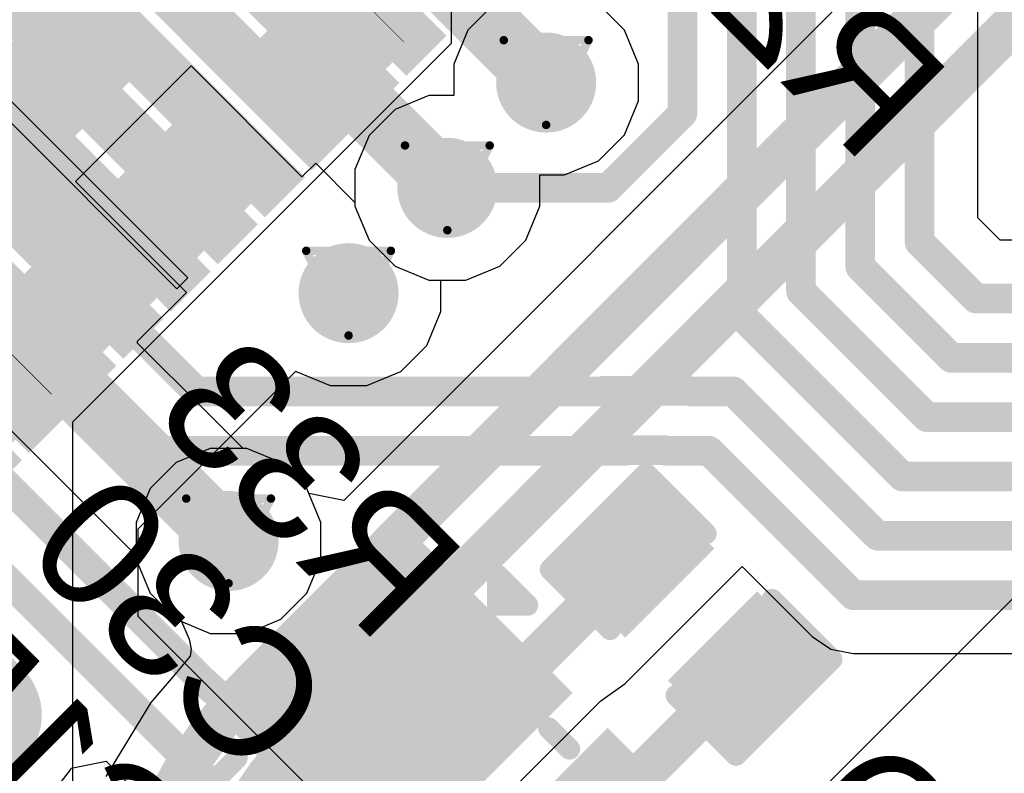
# Model space of a CAD drawing. Header units: inches. Extents: x 0 to 12.2, y 0 to 7.
# Tile 62 of 154: x 2.343 to 2.576, y 1.999 to 2.177. Entities that reach past the tile are written whole.
import ezdxf

# ---------------------------------------------------------------- set-up
doc = ezdxf.new("R2010")
doc.units = ezdxf.units.IN
doc.header["$MEASUREMENT"] = 0
for name, color, linetype in [('Bottom Layer', 5, 'Continuous'), ('Bottom Overlay', 54, 'Continuous'), ('Bottom Paste', 16, 'Continuous'), ('Bottom Solder', 6, 'Continuous'), ('Drill Drawing', 1, 'Continuous'), ('Layer 1', 16, 'Continuous'), ('Layer 2', 76, 'Continuous'), ('Top Layer', 1, 'Continuous'), ('Top Overlay', 2, 'Continuous'), ('Top Paste', 8, 'Continuous'), ('Top Solder', 216, 'Continuous'), ('Via Holes', 16, 'Continuous')]:
    doc.layers.add(name, color=color, linetype=linetype)
doc.styles.add('Arial', font='txt', dxfattribs={"height": 0.2})

# ---------------------------------------------------------------- blocks, each defined once
blk = doc.blocks.new('SMD3225_4P_15')
at = {"layer": 'Top Layer'}
for points in [[(-0.07086615, 0.05708665), (-0.01574805, 0.05708665), (-0.01574805, 0.00984255), (-0.07086615, 0.00984255)], [(0.01574805, 0.05708665), (0.07086615, 0.05708665), (0.07086615, 0.00984255), (0.01574805, 0.00984255)], [(-0.07086615, -0.00984245), (-0.01574805, -0.00984245), (-0.01574805, -0.05708655), (-0.07086615, -0.05708655)], [(0.01574805, -0.00984245), (0.07086615, -0.00984245), (0.07086615, -0.05708655), (0.01574805, -0.05708655)]]:
    blk.add_hatch(color=1, dxfattribs=at).paths.add_polyline_path(points)
at = {"layer": 'Top Paste'}
for points in [[(-0.07086615, 0.05708665), (-0.01574805, 0.05708665), (-0.01574805, 0.00984255), (-0.07086615, 0.00984255)], [(0.01574805, 0.05708665), (0.07086615, 0.05708665), (0.07086615, 0.00984255), (0.01574805, 0.00984255)], [(-0.07086615, -0.00984245), (-0.01574805, -0.00984245), (-0.01574805, -0.05708655), (-0.07086615, -0.05708655)], [(0.01574805, -0.00984245), (0.07086615, -0.00984245), (0.07086615, -0.05708655), (0.01574805, -0.05708655)]]:
    blk.add_hatch(color=8, dxfattribs=at).paths.add_polyline_path(points)
at = {"layer": 'Top Solder'}
for points in [[(-0.07486615, 0.06108665), (-0.01174805, 0.06108665), (-0.01174805, 0.00584255), (-0.07486615, 0.00584255)], [(0.01174805, 0.06108665), (0.07486615, 0.06108665), (0.07486615, 0.00584255), (0.01174805, 0.00584255)], [(-0.07486615, -0.00584245), (-0.01174805, -0.00584245), (-0.01174805, -0.06108655), (-0.07486615, -0.06108655)], [(0.01174805, -0.00584245), (0.07486615, -0.00584245), (0.07486615, -0.06108655), (0.01174805, -0.06108655)]]:
    blk.add_hatch(color=216, dxfattribs=at).paths.add_polyline_path(points)
at = {"layer": 'Top Overlay', "const_width": 0.005}
for points in [[(0.007, 0.051), (-0.008, 0.051)], [(-0.065, -0.004), (-0.065, 0.003)], [(0.065, -0.004), (0.065, 0.003)], [(-0.082, -0.038), (-0.082, -0.0279999)], [(-0.077, -0.033), (-0.082, -0.0279999)], [(-0.077, -0.033), (-0.082, -0.038)], [(0.007, -0.0509999), (-0.008, -0.0509999)]]:
    blk.add_lwpolyline(points, dxfattribs=at)
at = {"layer": 'Top Overlay', "const_width": 0.0025}
for points in [[(-0.00925, 0.051, 1), (-0.00675, 0.051, 1)], [(0.00575, 0.051, 1), (0.00825, 0.051, 1)], [(-0.06625, 0.003, 1), (-0.06375, 0.003, 1)], [(0.06375, 0.003, 1), (0.06625, 0.003, 1)], [(-0.06625, -0.004, 1), (-0.06375, -0.004, 1)], [(0.06375, -0.004, 1), (0.06625, -0.004, 1)], [(-0.08325, -0.0279999, 1), (-0.08075, -0.0279999, 1)], [(-0.08325, -0.0279999, 1), (-0.08075, -0.0279999, 1)], [(-0.07825, -0.033, 1), (-0.07575, -0.033, 1)], [(-0.07825, -0.033, 1), (-0.07575, -0.033, 1)], [(-0.08325, -0.038, 1), (-0.08075, -0.038, 1)], [(-0.08325, -0.038, 1), (-0.08075, -0.038, 1)], [(-0.00925, -0.0509999, 1), (-0.00675, -0.0509999, 1)], [(0.00575, -0.0509999, 1), (0.00825, -0.0509999, 1)]]:
    blk.add_lwpolyline(points, format="xyb", close=True, dxfattribs=at)
blk = doc.blocks.new('LQFP_128_EP_14_14__28')
at = {"layer": 'Top Layer'}
for points in [[(0.2696724, 0.051163), (0.2696724, 0.059037), (0.3287274, 0.059037), (0.3287274, 0.051163)], [(0.2696724, 0.035433), (0.2696724, 0.043307), (0.3287274, 0.043307), (0.3287274, 0.035433)], [(0.2696725, 0.019683), (0.2696725, 0.027557), (0.3287275, 0.027557), (0.3287275, 0.019683)], [(0.2696725, 0.003933), (0.2696725, 0.011807), (0.3287275, 0.011807), (0.3287275, 0.003933)], [(0.2696725, -0.011807), (0.2696725, -0.003933), (0.3287275, -0.003933), (0.3287275, -0.011807)], [(0.2696725, -0.027557), (0.2696725, -0.019683), (0.3287275, -0.019683), (0.3287275, -0.027557)], [(0.2696724, -0.043307), (0.2696724, -0.035433), (0.3287274, -0.035433), (0.3287274, -0.043307)], [(0.2696724, -0.059037), (0.2696724, -0.051163), (0.3287274, -0.051163), (0.3287274, -0.059037)], [(0.2696725, -0.074807), (0.2696725, -0.066933), (0.3287275, -0.066933), (0.3287275, -0.074807)]]:
    blk.add_hatch(color=1, dxfattribs=at).paths.add_polyline_path(points)
at = {"layer": 'Top Paste'}
for points in [[(0.2696724, 0.051163), (0.2696724, 0.059037), (0.3287274, 0.059037), (0.3287274, 0.051163)], [(0.2696724, 0.035433), (0.2696724, 0.043307), (0.3287274, 0.043307), (0.3287274, 0.035433)], [(0.2696725, 0.019683), (0.2696725, 0.027557), (0.3287275, 0.027557), (0.3287275, 0.019683)], [(0.2696725, 0.003933), (0.2696725, 0.011807), (0.3287275, 0.011807), (0.3287275, 0.003933)], [(0.2696725, -0.011807), (0.2696725, -0.003933), (0.3287275, -0.003933), (0.3287275, -0.011807)], [(0.2696725, -0.027557), (0.2696725, -0.019683), (0.3287275, -0.019683), (0.3287275, -0.027557)], [(0.2696724, -0.043307), (0.2696724, -0.035433), (0.3287274, -0.035433), (0.3287274, -0.043307)], [(0.2696724, -0.059037), (0.2696724, -0.051163), (0.3287274, -0.051163), (0.3287274, -0.059037)], [(0.2696725, -0.074807), (0.2696725, -0.066933), (0.3287275, -0.066933), (0.3287275, -0.074807)]]:
    blk.add_hatch(color=8, dxfattribs=at).paths.add_polyline_path(points)
at = {"layer": 'Top Solder'}
for points in [[(0.2669166, 0.0641771), (0.2669166, 0.0775629), (0.3314834, 0.0775629), (0.3314834, 0.0641771)], [(0.2669165, 0.0484071), (0.2669165, 0.0617929), (0.3314833, 0.0617929), (0.3314833, 0.0484071)], [(0.2669165, 0.0326771), (0.2669165, 0.0460629), (0.3314833, 0.0460629), (0.3314833, 0.0326771)], [(0.2669166, 0.0169271), (0.2669166, 0.0303129), (0.3314834, 0.0303129), (0.3314834, 0.0169271)], [(0.2669166, 0.0011771), (0.2669166, 0.0145629), (0.3314834, 0.0145629), (0.3314834, 0.0011771)], [(0.2669166, -0.0145629), (0.2669166, -0.0011771), (0.3314834, -0.0011771), (0.3314834, -0.0145629)], [(0.2669166, -0.0303129), (0.2669166, -0.0169271), (0.3314834, -0.0169271), (0.3314834, -0.0303129)], [(0.2669165, -0.0460629), (0.2669165, -0.0326771), (0.3314833, -0.0326771), (0.3314833, -0.0460629)], [(0.2669165, -0.0617929), (0.2669165, -0.0484071), (0.3314833, -0.0484071), (0.3314833, -0.0617929)], [(0.2669166, -0.0775629), (0.2669166, -0.0641771), (0.3314834, -0.0641771), (0.3314834, -0.0775629)], [(0.2669166, -0.0932929), (0.2669166, -0.0799071), (0.3314834, -0.0799071), (0.3314834, -0.0932929)]]:
    blk.add_hatch(color=216, dxfattribs=at).paths.add_polyline_path(points)
blk = doc.blocks.new('R___0402_B_128')
at = {"layer": 'Bottom Layer'}
for points in [[(-0.0095, 0.0125), (-0.0095, -0.0125), (-0.0275, -0.0125), (-0.0275, 0.0125)], [(0.0275, 0.0125), (0.0275, -0.0125), (0.0095, -0.0125), (0.0095, 0.0125)]]:
    blk.add_hatch(color=5, dxfattribs=at).paths.add_polyline_path(points)
at = {"layer": 'Bottom Paste'}
for points in [[(-0.0095, 0.0125), (-0.0095, -0.0125), (-0.0275, -0.0125), (-0.0275, 0.0125)], [(0.0275, 0.0125), (0.0275, -0.0125), (0.0095, -0.0125), (0.0095, 0.0125)]]:
    blk.add_hatch(color=16, dxfattribs=at).paths.add_polyline_path(points)
at = {"layer": 'Bottom Solder'}
for points in [[(-0.0073346, 0.0146654), (-0.0073346, -0.0146654), (-0.0296654, -0.0146654), (-0.0296654, 0.0146654)], [(0.0296654, 0.0146654), (0.0296654, -0.0146654), (0.0073346, -0.0146654), (0.0073346, 0.0146654)]]:
    blk.add_hatch(color=6, dxfattribs=at).paths.add_polyline_path(points)
at = {"layer": 'Bottom Overlay'}
for points, const_width in [([(-0.031, 0.016), (0.031, 0.016)], 0.005), ([(-0.031, -0.016), (-0.031, 0.016)], 0.005), ([(-0.032, 0.017), (0.032, 0.017)], 0.000127), ([(0.031, -0.016), (0.031, 0.016)], 0.005), ([(-0.031, -0.016), (0.031, -0.016)], 0.005)]:
    blk.add_lwpolyline(points, dxfattribs=dict(at, const_width=const_width))
for points, const_width in [([(-0.03225, 0.016, 1), (-0.02975, 0.016, 1)], 0.0025), ([(-0.03225, 0.016, 1), (-0.02975, 0.016, 1)], 0.0025), ([(-0.0320317, 0.017, 1), (-0.0319683, 0.017, 1)], 6.35e-05), ([(0.02975, 0.016, 1), (0.03225, 0.016, 1)], 0.0025), ([(0.02975, 0.016, 1), (0.03225, 0.016, 1)], 0.0025), ([(0.0319683, 0.017, 1), (0.0320317, 0.017, 1)], 6.35e-05), ([(-0.03225, -0.016, 1), (-0.02975, -0.016, 1)], 0.0025), ([(-0.03225, -0.016, 1), (-0.02975, -0.016, 1)], 0.0025), ([(0.02975, -0.016, 1), (0.03225, -0.016, 1)], 0.0025), ([(0.02975, -0.016, 1), (0.03225, -0.016, 1)], 0.0025)]:
    blk.add_lwpolyline(points, format="xyb", close=True, dxfattribs=dict(at, const_width=const_width))
blk = doc.blocks.new('R___0402_B_131')
at = {"layer": 'Bottom Layer'}
for points in [[(-0.0095, 0.0125), (-0.0095, -0.0125), (-0.0275, -0.0125), (-0.0275, 0.0125)], [(0.0275, 0.0125), (0.0275, -0.0125), (0.0095, -0.0125), (0.0095, 0.0125)]]:
    blk.add_hatch(color=5, dxfattribs=at).paths.add_polyline_path(points)
at = {"layer": 'Bottom Paste'}
for points in [[(-0.0095, 0.0125), (-0.0095, -0.0125), (-0.0275, -0.0125), (-0.0275, 0.0125)], [(0.0275, 0.0125), (0.0275, -0.0125), (0.0095, -0.0125), (0.0095, 0.0125)]]:
    blk.add_hatch(color=16, dxfattribs=at).paths.add_polyline_path(points)
at = {"layer": 'Bottom Solder'}
for points in [[(-0.0073346, 0.0146654), (-0.0073346, -0.0146654), (-0.0296654, -0.0146654), (-0.0296654, 0.0146654)], [(0.0296654, 0.0146654), (0.0296654, -0.0146654), (0.0073346, -0.0146654), (0.0073346, 0.0146654)]]:
    blk.add_hatch(color=6, dxfattribs=at).paths.add_polyline_path(points)
at = {"layer": 'Bottom Overlay'}
for points, const_width in [([(-0.031, 0.016), (-0.031, -0.016)], 0.005), ([(0.031, 0.016), (-0.031, 0.016)], 0.005), ([(0.032, 0.017), (-0.032, 0.017)], 0.000127), ([(0.031, 0.016), (0.031, -0.016)], 0.005), ([(0.031, -0.016), (-0.031, -0.016)], 0.005)]:
    blk.add_lwpolyline(points, dxfattribs=dict(at, const_width=const_width))
for points, const_width in [([(-0.03225, 0.016, 1), (-0.02975, 0.016, 1)], 0.0025), ([(-0.03225, 0.016, 1), (-0.02975, 0.016, 1)], 0.0025), ([(-0.0320317, 0.017, 1), (-0.0319683, 0.017, 1)], 6.35e-05), ([(0.02975, 0.016, 1), (0.03225, 0.016, 1)], 0.0025), ([(0.02975, 0.016, 1), (0.03225, 0.016, 1)], 0.0025), ([(0.0319683, 0.017, 1), (0.0320317, 0.017, 1)], 6.35e-05), ([(-0.03225, -0.016, 1), (-0.02975, -0.016, 1)], 0.0025), ([(-0.03225, -0.016, 1), (-0.02975, -0.016, 1)], 0.0025), ([(0.02975, -0.016, 1), (0.03225, -0.016, 1)], 0.0025), ([(0.02975, -0.016, 1), (0.03225, -0.016, 1)], 0.0025)]:
    blk.add_lwpolyline(points, format="xyb", close=True, dxfattribs=dict(at, const_width=const_width))
blk = doc.blocks.new('C___0402_B_320')
at = {"layer": 'Bottom Layer'}
for points in [[(-0.0095, 0.0125), (-0.0095, -0.0125), (-0.0275, -0.0125), (-0.0275, 0.0125)], [(0.0275, 0.0125), (0.0275, -0.0125), (0.0095, -0.0125), (0.0095, 0.0125)]]:
    blk.add_hatch(color=5, dxfattribs=at).paths.add_polyline_path(points)
at = {"layer": 'Bottom Paste'}
for points in [[(-0.0095, 0.0125), (-0.0095, -0.0125), (-0.0275, -0.0125), (-0.0275, 0.0125)], [(0.0275, 0.0125), (0.0275, -0.0125), (0.0095, -0.0125), (0.0095, 0.0125)]]:
    blk.add_hatch(color=16, dxfattribs=at).paths.add_polyline_path(points)
at = {"layer": 'Bottom Solder'}
for points in [[(-0.0071378, 0.0148622), (-0.0071378, -0.0148622), (-0.0298622, -0.0148622), (-0.0298622, 0.0148622)], [(0.0298622, 0.0148622), (0.0298622, -0.0148622), (0.0071378, -0.0148622), (0.0071378, 0.0148622)]]:
    blk.add_hatch(color=6, dxfattribs=at).paths.add_polyline_path(points)
at = {"layer": 'Bottom Overlay', "const_width": 0.005}
for points in [[(-0.011, 0.0160001), (-0.031, 0.016)], [(-0.031, 0.016), (-0.031, -0.016)], [(0.031, 0.016), (0.011, 0.016)], [(0.031, 0.016), (0.031, -0.016)], [(-0.011, -0.016), (-0.031, -0.016)], [(0.031, -0.016), (0.011, -0.016)]]:
    blk.add_lwpolyline(points, dxfattribs=at)
at = {"layer": 'Bottom Overlay', "const_width": 0.0025}
for points in [[(-0.03225, 0.016, 1), (-0.02975, 0.016, 1)], [(-0.03225, 0.016, 1), (-0.02975, 0.016, 1)], [(-0.01225, 0.0160001, 1), (-0.00975, 0.0160001, 1)], [(0.00975, 0.016, 1), (0.01225, 0.016, 1)], [(0.02975, 0.016, 1), (0.03225, 0.016, 1)], [(0.02975, 0.016, 1), (0.03225, 0.016, 1)], [(-0.03225, -0.016, 1), (-0.02975, -0.016, 1)], [(-0.03225, -0.016, 1), (-0.02975, -0.016, 1)], [(-0.01225, -0.016, 1), (-0.00975, -0.016, 1)], [(0.00975, -0.016, 1), (0.01225, -0.016, 1)], [(0.02975, -0.016, 1), (0.03225, -0.016, 1)], [(0.02975, -0.016, 1), (0.03225, -0.016, 1)]]:
    blk.add_lwpolyline(points, format="xyb", close=True, dxfattribs=at)
blk = doc.blocks.new('C___0402_B_325')
at = {"layer": 'Bottom Layer'}
for points in [[(-0.0095, 0.0125), (-0.0095, -0.0125), (-0.0275, -0.0125), (-0.0275, 0.0125)], [(0.0275, 0.0125), (0.0275, -0.0125), (0.0095, -0.0125), (0.0095, 0.0125)]]:
    blk.add_hatch(color=5, dxfattribs=at).paths.add_polyline_path(points)
at = {"layer": 'Bottom Paste'}
for points in [[(-0.0095, 0.0125), (-0.0095, -0.0125), (-0.0275, -0.0125), (-0.0275, 0.0125)], [(0.0275, 0.0125), (0.0275, -0.0125), (0.0095, -0.0125), (0.0095, 0.0125)]]:
    blk.add_hatch(color=16, dxfattribs=at).paths.add_polyline_path(points)
at = {"layer": 'Bottom Solder'}
for points in [[(-0.0071378, 0.0148622), (-0.0071378, -0.0148622), (-0.0298622, -0.0148622), (-0.0298622, 0.0148622)], [(0.0298622, 0.0148622), (0.0298622, -0.0148622), (0.0071378, -0.0148622), (0.0071378, 0.0148622)]]:
    blk.add_hatch(color=6, dxfattribs=at).paths.add_polyline_path(points)
at = {"layer": 'Bottom Overlay', "const_width": 0.005}
for points in [[(-0.031, 0.016), (-0.031, -0.016)], [(-0.011, 0.016), (-0.031, 0.016)], [(0.031, 0.016), (0.011, 0.016)], [(0.031, 0.016), (0.031, -0.016)], [(-0.011, -0.016), (-0.031, -0.016)], [(0.031, -0.016), (0.011, -0.016)]]:
    blk.add_lwpolyline(points, dxfattribs=at)
at = {"layer": 'Bottom Overlay', "const_width": 0.0025}
for points in [[(-0.03225, 0.016, 1), (-0.02975, 0.016, 1)], [(-0.03225, 0.016, 1), (-0.02975, 0.016, 1)], [(-0.01225, 0.016, 1), (-0.00975, 0.016, 1)], [(0.00975, 0.016, 1), (0.01225, 0.016, 1)], [(0.02975, 0.016, 1), (0.03225, 0.016, 1)], [(0.02975, 0.016, 1), (0.03225, 0.016, 1)], [(-0.03225, -0.016, 1), (-0.02975, -0.016, 1)], [(-0.03225, -0.016, 1), (-0.02975, -0.016, 1)], [(-0.01225, -0.016, 1), (-0.00975, -0.016, 1)], [(0.00975, -0.016, 1), (0.01225, -0.016, 1)], [(0.02975, -0.016, 1), (0.03225, -0.016, 1)], [(0.02975, -0.016, 1), (0.03225, -0.016, 1)]]:
    blk.add_lwpolyline(points, format="xyb", close=True, dxfattribs=at)
blk = doc.blocks.new('C___0402_353')
at = {"layer": 'Top Layer'}
for points in [[(-0.0275, -0.0125), (-0.0275, 0.0125), (-0.0095, 0.0125), (-0.0095, -0.0125)], [(0.0095, -0.0125), (0.0095, 0.0125), (0.0275, 0.0125), (0.0275, -0.0125)]]:
    blk.add_hatch(color=1, dxfattribs=at).paths.add_polyline_path(points)
at = {"layer": 'Top Paste'}
for points in [[(-0.0275, -0.0125), (-0.0275, 0.0125), (-0.0095, 0.0125), (-0.0095, -0.0125)], [(0.0095, -0.0125), (0.0095, 0.0125), (0.0275, 0.0125), (0.0275, -0.0125)]]:
    blk.add_hatch(color=8, dxfattribs=at).paths.add_polyline_path(points)
at = {"layer": 'Top Solder'}
for points in [[(-0.0298622, -0.0148622), (-0.0298622, 0.0148622), (-0.0071378, 0.0148622), (-0.0071378, -0.0148622)], [(0.0071378, -0.0148622), (0.0071378, 0.0148622), (0.0298622, 0.0148622), (0.0298622, -0.0148622)]]:
    blk.add_hatch(color=216, dxfattribs=at).paths.add_polyline_path(points)
at = {"layer": 'Top Overlay', "const_width": 0.005}
for points in [[(-0.011, 0.016), (-0.031, 0.016)], [(-0.031, 0.016), (-0.031, -0.016)], [(0.031, 0.016), (0.011, 0.016)], [(0.031, 0.016), (0.031, -0.016)], [(-0.011, -0.016), (-0.031, -0.016)], [(0.031, -0.016), (0.011, -0.016)]]:
    blk.add_lwpolyline(points, dxfattribs=at)
at = {"layer": 'Top Overlay', "const_width": 0.0025}
for points in [[(-0.03225, 0.016, 1), (-0.02975, 0.016, 1)], [(-0.03225, 0.016, 1), (-0.02975, 0.016, 1)], [(-0.01225, 0.016, 1), (-0.00975, 0.016, 1)], [(0.00975, 0.016, 1), (0.01225, 0.016, 1)], [(0.02975, 0.016, 1), (0.03225, 0.016, 1)], [(0.02975, 0.016, 1), (0.03225, 0.016, 1)], [(-0.03225, -0.016, 1), (-0.02975, -0.016, 1)], [(-0.03225, -0.016, 1), (-0.02975, -0.016, 1)], [(-0.01225, -0.016, 1), (-0.00975, -0.016, 1)], [(0.00975, -0.016, 1), (0.01225, -0.016, 1)], [(0.02975, -0.016, 1), (0.03225, -0.016, 1)], [(0.02975, -0.016, 1), (0.03225, -0.016, 1)]]:
    blk.add_lwpolyline(points, format="xyb", close=True, dxfattribs=at)

msp = doc.modelspace()

# ---------------------------------------------------------------- hatches: boundary and pattern name
at = {"layer": 'Bottom Layer'}
h = msp.add_hatch(color=5, dxfattribs=at)
edge = h.paths.add_edge_path()
edge.add_arc((2.4677484, 2.1617822), 0.011811, 0, 360)
h = msp.add_hatch(color=5, dxfattribs=at)
edge = h.paths.add_edge_path()
edge.add_arc((2.4444284, 2.1369267), 0.011811, 0, 360)
h = msp.add_hatch(color=5, dxfattribs=at)
edge = h.paths.add_edge_path()
edge.add_arc((2.4211084, 2.1120712), 0.011811, 0, 360)
h = msp.add_hatch(color=5, dxfattribs=at)
edge = h.paths.add_edge_path()
edge.add_arc((2.392789, 2.053572), 0.011811, 0, 360)
at = {"layer": 'Layer 1'}
h = msp.add_hatch(color=16, dxfattribs=at)
edge = h.paths.add_edge_path()
edge.add_arc((2.4677484, 2.1617822), 0.011811, 0, 360)
h = msp.add_hatch(color=16, dxfattribs=at)
edge = h.paths.add_edge_path()
edge.add_arc((2.4444284, 2.1369267), 0.011811, 0, 360)
h = msp.add_hatch(color=16, dxfattribs=at)
edge = h.paths.add_edge_path()
edge.add_arc((2.4211084, 2.1120712), 0.011811, 0, 360)
h = msp.add_hatch(color=16, dxfattribs=at)
edge = h.paths.add_edge_path()
edge.add_arc((2.392789, 2.053572), 0.011811, 0, 360)
at = {"layer": 'Layer 2'}
h = msp.add_hatch(color=76, dxfattribs=at)
edge = h.paths.add_edge_path()
edge.add_arc((2.4677484, 2.1617822), 0.011811, 0, 360)
h = msp.add_hatch(color=76, dxfattribs=at)
edge = h.paths.add_edge_path()
edge.add_arc((2.4444284, 2.1369267), 0.011811, 0, 360)
h = msp.add_hatch(color=76, dxfattribs=at)
edge = h.paths.add_edge_path()
edge.add_arc((2.4211084, 2.1120712), 0.011811, 0, 360)
h = msp.add_hatch(color=76, dxfattribs=at)
edge = h.paths.add_edge_path()
edge.add_arc((2.392789, 2.053572), 0.011811, 0, 360)
at = {"layer": 'Top Layer'}
msp.add_hatch(color=1, dxfattribs=at).paths.add_polyline_path([(2.3266834, 2.176091), (2.3200655, 2.1694731), (2.37852, 2.1110186), (2.3851379, 2.1176365)])
h = msp.add_hatch(color=1, dxfattribs=at)
edge = h.paths.add_edge_path()
edge.add_arc((2.4677484, 2.1617822), 0.011811, 0, 360)
h = msp.add_hatch(color=1, dxfattribs=at)
edge = h.paths.add_edge_path()
edge.add_arc((2.4444284, 2.1369267), 0.011811, 0, 360)
h = msp.add_hatch(color=1, dxfattribs=at)
edge = h.paths.add_edge_path()
edge.add_arc((2.4211084, 2.1120712), 0.011811, 0, 360)
h = msp.add_hatch(color=1, dxfattribs=at)
edge = h.paths.add_edge_path()
edge.add_arc((2.392789, 2.053572), 0.011811, 0, 360)
at = {"layer": 'Via Holes'}
h = msp.add_hatch(color=7, dxfattribs=at)
edge = h.paths.add_edge_path()
edge.add_arc((2.4677484, 2.1617822), 0.0059055, 0, 360)
h = msp.add_hatch(color=7, dxfattribs=at)
edge = h.paths.add_edge_path()
edge.add_arc((2.4444284, 2.1369267), 0.0059055, 0, 360)
h = msp.add_hatch(color=7, dxfattribs=at)
edge = h.paths.add_edge_path()
edge.add_arc((2.4211084, 2.1120712), 0.0059055, 0, 360)
h = msp.add_hatch(color=7, dxfattribs=at)
edge = h.paths.add_edge_path()
edge.add_arc((2.392789, 2.053572), 0.0059055, 0, 360)

# ---------------------------------------------------------------- linework, layer by layer
at = {"layer": 'Bottom Layer'}
for p, q in [((2.696923, 2.3405865), (2.4200092, 2.0631435)), ((2.4862389, 2.1741371), (2.4801033, 2.1802727)), ((2.4895594, 2.1661207), (2.4862389, 2.1741371)), ((2.3566517, 2.1384166), (2.3839501, 2.165715)), ((2.3839501, 2.165715), (2.4101131, 2.139552)), ((2.4895594, 2.1574437), (2.4895594, 2.1661207)), ((2.4862389, 2.1494273), (2.4895594, 2.1574437)), ((2.4801033, 2.1432917), (2.4862389, 2.1494273)), ((2.4720869, 2.1399712), (2.4801033, 2.1432917)), ((2.4101131, 2.139552), (2.4133413, 2.1427802)), ((2.4133413, 2.1427802), (2.4226174, 2.1335042)), ((2.3828147, 2.1122536), (2.3566517, 2.1384166)), ((2.4662394, 2.1325882), (2.4662394, 2.1399712)), ((2.4662394, 2.1399712), (2.4720869, 2.1399712)), ((2.4226174, 2.1335042), (2.4226174, 2.1325882)), ((2.4226174, 2.1325882), (2.4259379, 2.1245718)), ((2.4629189, 2.1245718), (2.4662394, 2.1325882)), ((2.4259379, 2.1245718), (2.4320735, 2.1184362)), ((2.4567833, 2.1184362), (2.4629189, 2.1245718)), ((2.4320735, 2.1184362), (2.4400899, 2.1151157)), ((2.4487669, 2.1151157), (2.4567833, 2.1184362)), ((2.4400899, 2.1151157), (2.4487669, 2.1151157)), ((2.3713126, 2.1007515), (2.3828147, 2.1122536)), ((2.3713126, 2.1002821), (2.3713126, 2.1007515)), ((2.387312, 2.0842826), (2.3713126, 2.1002821)), ((2.3873123, 2.0842824), (2.387312, 2.0842826)), ((2.3873125, 2.0842821), (2.3873123, 2.0842824)), ((2.3962116, 2.075383), (2.3873125, 2.0842821)), ((2.340853, 2.0802745), (2.3620783, 2.0590493)), ((2.3971275, 2.075383), (2.3962116, 2.075383)), ((2.4051439, 2.0720625), (2.3971275, 2.075383)), ((2.4112795, 2.0659269), (2.4051439, 2.0720625)), ((2.411754, 2.0647814), (2.4112795, 2.0659269)), ((2.4200092, 2.0631435), (2.411754, 2.0647814)), ((2.3620783, 2.0590493), (2.3620787, 2.0590487)), ((2.3620787, 2.0590487), (2.370978, 2.0501494)), ((2.370978, 2.0501494), (2.370978, 2.0492335)), ((2.370978, 2.0492335), (2.3742985, 2.0412171)), ((2.3742985, 2.0412171), (2.3804341, 2.0350815)), ((2.3804341, 2.0350815), (2.381643, 2.0345808)), ((2.381643, 2.0345808), (2.3834978, 2.0303928)), ((2.3834978, 2.0303928), (2.3839286, 2.0280154)), ((2.3839286, 2.0280154), (2.3837092, 2.0263471)), ((2.3837092, 2.0263471), (2.3797138, 2.0215699)), ((2.3797138, 2.0215699), (2.3744577, 2.0154158)), ((2.3744577, 2.0154158), (2.3637857, 1.9980006))]:
    msp.add_line(p, q, dxfattribs=at)
for points, const_width in [([(2.3985516, 2.0199953), (2.7736551, 2.3958157)], 0.01), ([(2.4105889, 2.007991), (2.7856813, 2.3838002)], 0.01), ([(2.3289941, 2.1983503), (2.3582941, 2.1690503)], 0.015), ([(2.4453359, 2.1841947), (2.4674111, 2.1621195)], 0.015), ([(2.3582941, 2.1679289), (2.3582941, 2.1690503)], 0.015), ([(2.412588, 2.1687671), (2.4444284, 2.1369267)], 0.015), ([(2.3544564, 2.1640912), (2.3582941, 2.1679289)], 0.015), ([(2.350995, 2.1073039), (2.3534698, 2.1097787)], 0.015), ([(2.350995, 2.1051825), (2.350995, 2.1073039)], 0.015), ([(2.350995, 2.1051825), (2.3534698, 2.1027077)], 0.015), ([(2.3534698, 2.0928913), (2.3534698, 2.1027077)], 0.015), ([(2.3534698, 2.0928913), (2.3746955, 2.0716656)], 0.015), ([(2.3746955, 2.0716655), (2.3746955, 2.0716656)], 0.015), ([(2.3746955, 2.0716655), (2.392789, 2.053572)], 0.015), ([(2.3957419, 2.0170743), (2.398191, 2.0196266)], 0.01), ([(2.398191, 2.0196266), (2.3981968, 2.0196327)], 0.01), ([(2.4104578, 2.0078569), (2.4104665, 2.0078659)], 0.01), ([(2.4105852, 2.0079873), (2.4105889, 2.007991)], 0.01), ([(2.4080084, 2.0053042), (2.4104578, 2.0078569)], 0.01)]:
    msp.add_lwpolyline(points, dxfattribs=dict(at, const_width=const_width))
for points, const_width in [([(2.3545441, 2.1690503, 1), (2.3620441, 2.1690503, 1)], 0.0075), ([(2.3545441, 2.1690503, 1), (2.3620441, 2.1690503, 1)], 0.0075), ([(2.408838, 2.1687671, 1), (2.416338, 2.1687671, 1)], 0.0075), ([(2.3545441, 2.1679289, 1), (2.3620441, 2.1679289, 1)], 0.0075), ([(2.3545441, 2.1679289, 1), (2.3620441, 2.1679289, 1)], 0.0075), ([(2.3507064, 2.1640912, 1), (2.3582064, 2.1640912, 1)], 0.0075), ([(2.4636611, 2.1621195, 1), (2.4711611, 2.1621195, 1)], 0.0075), ([(2.4406784, 2.1369267, 1), (2.4481784, 2.1369267, 1)], 0.0075), ([(2.3497198, 2.1097787, 1), (2.3572198, 2.1097787, 1)], 0.0075), ([(2.347245, 2.1073039, 1), (2.354745, 2.1073039, 1)], 0.0075), ([(2.347245, 2.1073039, 1), (2.354745, 2.1073039, 1)], 0.0075), ([(2.347245, 2.1051825, 1), (2.354745, 2.1051825, 1)], 0.0075), ([(2.347245, 2.1051825, 1), (2.354745, 2.1051825, 1)], 0.0075), ([(2.3497198, 2.1027077, 1), (2.3572198, 2.1027077, 1)], 0.0075), ([(2.3497198, 2.1027077, 1), (2.3572198, 2.1027077, 1)], 0.0075), ([(2.3497198, 2.0928913, 1), (2.3572198, 2.0928913, 1)], 0.0075), ([(2.3497198, 2.0928913, 1), (2.3572198, 2.0928913, 1)], 0.0075), ([(2.3709455, 2.0716656, 1), (2.3784455, 2.0716656, 1)], 0.0075), ([(2.3709455, 2.0716656, 1), (2.3784455, 2.0716656, 1)], 0.0075), ([(2.3709455, 2.0716655, 1), (2.3784455, 2.0716655, 1)], 0.0075), ([(2.3709455, 2.0716655, 1), (2.3784455, 2.0716655, 1)], 0.0075), ([(2.389039, 2.053572, 1), (2.396539, 2.053572, 1)], 0.0075), ([(2.395691, 2.0196266, 1), (2.400691, 2.0196266, 1)], 0.005), ([(2.395691, 2.0196266, 1), (2.400691, 2.0196266, 1)], 0.005), ([(2.395691, 2.0196266, 1), (2.400691, 2.0196266, 1)], 0.005), ([(2.3956968, 2.0196327, 1), (2.4006968, 2.0196327, 1)], 0.005), ([(2.3956968, 2.0196327, 1), (2.4006968, 2.0196327, 1)], 0.005), ([(2.3956968, 2.0196327, 1), (2.4006968, 2.0196327, 1)], 0.005), ([(2.3960516, 2.0199953, 1), (2.4010516, 2.0199953, 1)], 0.005), ([(2.3960516, 2.0199953, 1), (2.4010516, 2.0199953, 1)], 0.005), ([(2.3928054, 2.0166085, 1), (2.3978054, 2.0166085, 1)], 0.005), ([(2.3928054, 2.0166085, 1), (2.3978054, 2.0166085, 1)], 0.005), ([(2.3932419, 2.0170743, 1), (2.3982419, 2.0170743, 1)], 0.005), ([(2.3932419, 2.0170743, 1), (2.3982419, 2.0170743, 1)], 0.005), ([(2.4079665, 2.0078659, 1), (2.4129665, 2.0078659, 1)], 0.005), ([(2.4079665, 2.0078659, 1), (2.4129665, 2.0078659, 1)], 0.005), ([(2.4079665, 2.0078659, 1), (2.4129665, 2.0078659, 1)], 0.005), ([(2.4080852, 2.0079873, 1), (2.4130852, 2.0079873, 1)], 0.005), ([(2.4080852, 2.0079873, 1), (2.4130852, 2.0079873, 1)], 0.005), ([(2.4080852, 2.0079873, 1), (2.4130852, 2.0079873, 1)], 0.005), ([(2.4080889, 2.007991, 1), (2.4130889, 2.007991, 1)], 0.005), ([(2.4080889, 2.007991, 1), (2.4130889, 2.007991, 1)], 0.005), ([(2.4080889, 2.007991, 1), (2.4130889, 2.007991, 1)], 0.005), ([(2.4079578, 2.0078569, 1), (2.4129578, 2.0078569, 1)], 0.005), ([(2.4079578, 2.0078569, 1), (2.4129578, 2.0078569, 1)], 0.005), ([(2.4079578, 2.0078569, 1), (2.4129578, 2.0078569, 1)], 0.005), ([(2.4053385, 2.0051227, 1), (2.4103385, 2.0051227, 1)], 0.005), ([(2.4053386, 2.0051228, 1), (2.4103386, 2.0051228, 1)], 0.005), ([(2.4055084, 2.0053042, 1), (2.4105084, 2.0053042, 1)], 0.005), ([(2.4055084, 2.0053042, 1), (2.4105084, 2.0053042, 1)], 0.005)]:
    msp.add_lwpolyline(points, format="xyb", close=True, dxfattribs=dict(at, const_width=const_width))
at = {"layer": 'Bottom Layer', "const_width": 0.01}
for points in [[(2.398191, 2.0196266, -7.77536383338e-05), (2.3981968, 2.0196327)], [(2.3981968, 2.0196327, -0.004697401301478), (2.3985516, 2.0199953)], [(2.365, 1.9389078, -0.1881129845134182), (2.3953054, 2.0166085)], [(2.3953054, 2.0166085, -0.0059109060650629), (2.3957419, 2.0170743)], [(2.4104578, 2.0078569, -0.0003127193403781), (2.4104665, 2.0078659)], [(2.4104665, 2.0078659, -0.0042433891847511), (2.4105852, 2.0079873)], [(2.4105852, 2.0079873, -0.0001308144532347), (2.4105889, 2.007991)], [(2.382, 1.9389078, -0.1882002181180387), (2.4078385, 2.0051227)], [(2.4078386, 2.0051228, -0.0062119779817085), (2.4080084, 2.0053042)]]:
    msp.add_lwpolyline(points, format="xyb", dxfattribs=at)
at = {"layer": 'Drill Drawing', "const_width": 0.002}
for points in [[(2.4577484, 2.1717822), (2.4777484, 2.1717822)], [(2.4577484, 2.1717822), (2.4677484, 2.1517822)], [(2.4677484, 2.1517822), (2.4777484, 2.1717822)], [(2.4344284, 2.1469267), (2.4544284, 2.1469267)], [(2.4344284, 2.1469267), (2.4444284, 2.1269267)], [(2.4444284, 2.1269267), (2.4544284, 2.1469267)], [(2.4111084, 2.1220712), (2.4311084, 2.1220712)], [(2.4111084, 2.1220712), (2.4211084, 2.1020712)], [(2.4211084, 2.1020712), (2.4311084, 2.1220712)], [(2.382789, 2.063572), (2.402789, 2.063572)], [(2.382789, 2.063572), (2.392789, 2.043572)], [(2.392789, 2.043572), (2.402789, 2.063572)]]:
    msp.add_lwpolyline(points, dxfattribs=at)
at = {"layer": 'Drill Drawing', "const_width": 0.001}
for points in [[(2.4572484, 2.1717822, 1), (2.4582484, 2.1717822, 1)], [(2.4572484, 2.1717822, 1), (2.4582484, 2.1717822, 1)], [(2.4772484, 2.1717822, 1), (2.4782484, 2.1717822, 1)], [(2.4772484, 2.1717822, 1), (2.4782484, 2.1717822, 1)], [(2.4672484, 2.1517822, 1), (2.4682484, 2.1517822, 1)], [(2.4672484, 2.1517822, 1), (2.4682484, 2.1517822, 1)], [(2.4339284, 2.1469267, 1), (2.4349284, 2.1469267, 1)], [(2.4339284, 2.1469267, 1), (2.4349284, 2.1469267, 1)], [(2.4539284, 2.1469267, 1), (2.4549284, 2.1469267, 1)], [(2.4539284, 2.1469267, 1), (2.4549284, 2.1469267, 1)], [(2.4439284, 2.1269267, 1), (2.4449284, 2.1269267, 1)], [(2.4439284, 2.1269267, 1), (2.4449284, 2.1269267, 1)], [(2.4106084, 2.1220712, 1), (2.4116084, 2.1220712, 1)], [(2.4106084, 2.1220712, 1), (2.4116084, 2.1220712, 1)], [(2.4306084, 2.1220712, 1), (2.4316084, 2.1220712, 1)], [(2.4306084, 2.1220712, 1), (2.4316084, 2.1220712, 1)], [(2.4206084, 2.1020712, 1), (2.4216084, 2.1020712, 1)], [(2.4206084, 2.1020712, 1), (2.4216084, 2.1020712, 1)], [(2.382289, 2.063572, 1), (2.383289, 2.063572, 1)], [(2.382289, 2.063572, 1), (2.383289, 2.063572, 1)], [(2.402289, 2.063572, 1), (2.403289, 2.063572, 1)], [(2.402289, 2.063572, 1), (2.403289, 2.063572, 1)], [(2.392289, 2.043572, 1), (2.393289, 2.043572, 1)], [(2.392289, 2.043572, 1), (2.393289, 2.043572, 1)]]:
    msp.add_lwpolyline(points, format="xyb", close=True, dxfattribs=at)
at = {"layer": 'Layer 1'}
for p, q in [((2.4553935, 2.1802727), (2.4492579, 2.1741371)), ((2.4862389, 2.1741371), (2.4801033, 2.1802727)), ((2.4492579, 2.1741371), (2.4459374, 2.1661207)), ((2.4895594, 2.1661207), (2.4862389, 2.1741371)), ((2.4459374, 2.1661207), (2.4459374, 2.1587377)), ((2.4895594, 2.1574437), (2.4895594, 2.1661207)), ((2.4400899, 2.1587377), (2.4320735, 2.1554172)), ((2.4459374, 2.1587377), (2.4400899, 2.1587377)), ((2.4862389, 2.1494273), (2.4895594, 2.1574437)), ((2.4320735, 2.1554172), (2.4259379, 2.1492816)), ((2.4259379, 2.1492816), (2.4226174, 2.1412652)), ((2.4801033, 2.1432917), (2.4862389, 2.1494273)), ((2.4720869, 2.1399712), (2.4801033, 2.1432917)), ((2.4226174, 2.1412652), (2.4226174, 2.1325882)), ((2.4662394, 2.1325882), (2.4662394, 2.1399712)), ((2.4662394, 2.1399712), (2.4720869, 2.1399712)), ((2.4226174, 2.1325882), (2.4259379, 2.1245718)), ((2.4629189, 2.1245718), (2.4662394, 2.1325882)), ((2.4259379, 2.1245718), (2.4320735, 2.1184362)), ((2.4567833, 2.1184362), (2.4629189, 2.1245718)), ((2.4320735, 2.1184362), (2.4400899, 2.1151157)), ((2.4487669, 2.1151157), (2.4567833, 2.1184362)), ((2.4400899, 2.1151157), (2.4487669, 2.1151157)), ((2.3884505, 2.075383), (2.3804341, 2.0720625)), ((2.3971275, 2.075383), (2.3884505, 2.075383)), ((2.4051439, 2.0720625), (2.3971275, 2.075383)), ((2.3804341, 2.0720625), (2.3742985, 2.0659269)), ((2.4112795, 2.0659269), (2.4051439, 2.0720625)), ((2.3742985, 2.0659269), (2.370978, 2.0579105)), ((2.4146, 2.0579105), (2.4112795, 2.0659269)), ((2.370978, 2.0579105), (2.370978, 2.0492335)), ((2.4146, 2.0492335), (2.4146, 2.0579105)), ((2.370978, 2.0492335), (2.3742985, 2.0412171)), ((2.4112795, 2.0412171), (2.4146, 2.0492335)), ((2.3742985, 2.0412171), (2.3804341, 2.0350815)), ((2.4051439, 2.0350815), (2.4112795, 2.0412171)), ((2.3804341, 2.0350815), (2.3884505, 2.031761)), ((2.3971275, 2.031761), (2.4051439, 2.0350815)), ((2.3884505, 2.031761), (2.3971275, 2.031761))]:
    msp.add_line(p, q, dxfattribs=at)
at = {"layer": 'Layer 2'}
for p, q in [((2.4453358, 2.1887959), (2.4453357, 2.1710036)), ((2.4862389, 2.1741371), (2.4801033, 2.1802727)), ((2.4895594, 2.1661207), (2.4862389, 2.1741371)), ((2.4453357, 2.1710036), (2.3559447, 2.0816125)), ((2.4895594, 2.1574437), (2.4895594, 2.1661207)), ((2.4862389, 2.1494273), (2.4895594, 2.1574437)), ((2.4801033, 2.1432917), (2.4862389, 2.1494273)), ((2.4720869, 2.1399712), (2.4801033, 2.1432917)), ((2.4662394, 2.1325882), (2.4662394, 2.1399712)), ((2.4662394, 2.1399712), (2.4720869, 2.1399712)), ((2.4629189, 2.1245718), (2.4662394, 2.1325882)), ((2.4567833, 2.1184362), (2.4629189, 2.1245718)), ((2.4487669, 2.1151157), (2.4567833, 2.1184362)), ((2.4429194, 2.1077327), (2.4429194, 2.1151157)), ((2.4429194, 2.1151157), (2.4487669, 2.1151157)), ((2.4395989, 2.0997163), (2.4429194, 2.1077327)), ((2.4334633, 2.0935807), (2.4395989, 2.0997163)), ((2.635954, 2.098085), (2.4870097, 1.9491407)), ((2.3714385, 2.0564385), (2.4086671, 2.0936671)), ((2.4086671, 2.0936671), (2.4087535, 2.0935807)), ((2.4087535, 2.0935807), (2.4167699, 2.0902602)), ((2.4254469, 2.0902602), (2.4334633, 2.0935807)), ((2.4167699, 2.0902602), (2.4254469, 2.0902602)), ((2.3559447, 2.0816125), (2.3559447, 1.9049296)), ((2.3714386, 2.0357679), (2.3714385, 2.0564385)), ((2.4580661, 1.9491407), (2.3714386, 2.0357679))]:
    msp.add_line(p, q, dxfattribs=at)
at = {"layer": 'Top Layer'}
for p, q in [((2.5696713, 2.1298122), (2.5696713, 2.2298848)), ((2.3343405, 2.1644972), (2.3831697, 2.115668)), ((2.3806058, 2.113104), (2.3317765, 2.1619333)), ((2.5749372, 2.1245463), (2.5696713, 2.1298122)), ((2.8207599, 2.1245463), (2.5749372, 2.1245463)), ((2.3831697, 2.115668), (2.3806058, 2.113104)), ((2.4864121, 2.0199551), (2.514007, 2.04755)), ((2.514007, 2.04755), (2.5305082, 2.0310488)), ((2.5305082, 2.0310488), (2.5349738, 2.0280651)), ((2.5349738, 2.0280651), (2.5402412, 2.0270172)), ((2.5402412, 2.0270172), (2.5402417, 2.0270173)), ((2.5402417, 2.0270173), (2.7656813, 2.0270173)), ((2.480627, 2.0158406), (2.4864122, 2.0199551)), ((2.4864122, 2.0199551), (2.4864121, 2.0199551)), ((2.4304364, 1.96565), (2.480627, 2.0158406)), ((2.355613, 1.9999401), (2.3638701, 2.0015826)), ((2.3638701, 2.0015826), (2.3961809, 1.9692718)), ((2.3517485, 1.9947254), (2.3554524, 1.9995525)), ((2.3554524, 1.9995525), (2.355613, 1.9999401))]:
    msp.add_line(p, q, dxfattribs=at)
for points, const_width in [([(2.5559068, 2.1241107), (2.5559068, 2.2298848)], 0.007), ([(2.5419068, 2.1183118), (2.5419068, 2.2216109)], 0.007), ([(2.5279068, 2.1125129), (2.5279068, 2.2133366)], 0.007), ([(2.5139068, 2.106714), (2.5139068, 2.2044592)], 0.007), ([(2.4999068, 2.1544536), (2.4999068, 2.1967893)], 0.007), ([(2.3321745, 2.1863732), (2.3721456, 2.1464021)], 0.007), ([(2.4462273, 2.1836752), (2.4677484, 2.1621541)], 0.007), ([(2.3317485, 2.164525), (2.3610087, 2.1352649)], 0.007), ([(2.4677484, 2.1617822), (2.4677484, 2.1621541)], 0.007), ([(2.4823799, 2.1369267), (2.4999068, 2.1544536)], 0.007), ([(2.3721456, 2.146402), (2.3721456, 2.1464021)], 0.007), ([(2.4444284, 2.1369267), (2.4823799, 2.1369267)], 0.007), ([(2.3498717, 2.1241282), (2.3498719, 2.1241282)], 0.007), ([(2.3498719, 2.1241282), (2.3851171, 2.088883)], 0.007), ([(2.5559068, 2.1241107), (2.5692357, 2.1107818)], 0.007), ([(2.5419068, 2.1183118), (2.5634368, 2.0967818)], 0.007), ([(2.3387489, 2.1130054), (2.3768713, 2.074883)], 0.007), ([(2.5279068, 2.1125129), (2.5576379, 2.0827818)], 0.007), ([(2.5692357, 2.1107818), (2.8246009, 2.1107818)], 0.007), ([(2.5139068, 2.106714), (2.551839, 2.0687818)], 0.007), ([(2.5634368, 2.0967818), (2.8398945, 2.0967818)], 0.007), ([(2.3164751, 2.0907315), (2.3860265, 2.0211801)], 0.007), ([(2.3851171, 2.088883), (2.4810939, 2.088883)], 0.007), ([(2.4810939, 2.088883), (2.4812137, 2.0890028)], 0.007), ([(2.4812137, 2.0890028), (2.50151, 2.0890028)], 0.007), ([(2.50151, 2.0890028), (2.5016298, 2.088883)], 0.007), ([(2.5016298, 2.088883), (2.5119389, 2.088883)], 0.007), ([(2.5119389, 2.088883), (2.5460401, 2.0547818)], 0.007), ([(2.5576379, 2.0827818), (2.8527884, 2.0827818)], 0.007), ([(2.3053311, 2.0795875), (2.4059141, 1.9790045)], 0.007), ([(2.3768713, 2.074883), (2.4868928, 2.074883)], 0.007), ([(2.4868928, 2.074883), (2.4870126, 2.0750028)], 0.007), ([(2.4870126, 2.0750028), (2.4957111, 2.0750028)], 0.007), ([(2.4957111, 2.0750028), (2.4958309, 2.074883)], 0.007), ([(2.4958309, 2.074883), (2.50614, 2.074883)], 0.007), ([(2.50614, 2.074883), (2.5402412, 2.0407818)], 0.007), ([(2.551839, 2.0687818), (2.8672896, 2.0687818)], 0.007), ([(2.5460401, 2.0547818), (2.924064, 2.0547818)], 0.007), ([(2.3126054, 2.0500534), (2.341648, 2.0210105)], 0.007), ([(2.4545045, 2.0149175), (2.488887, 2.0493)], 0.01), ([(2.5402412, 2.0407818), (2.9727818, 2.0407818)], 0.007), ([(2.4794812, 1.9875682), (2.51505, 2.023137)], 0.01), ([(2.4321552, 2.0149175), (2.4545045, 2.0149175)], 0.007), ([(2.2661252, 1.9283856), (2.341648, 2.0039084)], 0.007)]:
    msp.add_lwpolyline(points, dxfattribs=dict(at, const_width=const_width))
for points, const_width in [([(2.4659984, 2.1621541, 1), (2.4694984, 2.1621541, 1)], 0.0035), ([(2.4659984, 2.1621541, 1), (2.4694984, 2.1621541, 1)], 0.0035), ([(2.4659984, 2.1617822, 1), (2.4694984, 2.1617822, 1)], 0.0035), ([(2.4981568, 2.1544536, 1), (2.5016568, 2.1544536, 1)], 0.0035), ([(2.4981568, 2.1544536, 1), (2.5016568, 2.1544536, 1)], 0.0035), ([(2.3703956, 2.1464021, 1), (2.3738956, 2.1464021, 1)], 0.0035), ([(2.3703956, 2.1464021, 1), (2.3738956, 2.1464021, 1)], 0.0035), ([(2.3703956, 2.146402, 1), (2.3738956, 2.146402, 1)], 0.0035), ([(2.3592587, 2.1352649, 1), (2.3627587, 2.1352649, 1)], 0.0035), ([(2.4426784, 2.1369267, 1), (2.4461784, 2.1369267, 1)], 0.0035), ([(2.4806299, 2.1369267, 1), (2.4841299, 2.1369267, 1)], 0.0035), ([(2.4806299, 2.1369267, 1), (2.4841299, 2.1369267, 1)], 0.0035), ([(2.3481217, 2.1241282, 1), (2.3516217, 2.1241282, 1)], 0.0035), ([(2.3481219, 2.1241282, 1), (2.3516219, 2.1241282, 1)], 0.0035), ([(2.3481219, 2.1241282, 1), (2.3516219, 2.1241282, 1)], 0.0035), ([(2.5541568, 2.1241107, 1), (2.5576568, 2.1241107, 1)], 0.0035), ([(2.5541568, 2.1241107, 1), (2.5576568, 2.1241107, 1)], 0.0035), ([(2.5401568, 2.1183118, 1), (2.5436568, 2.1183118, 1)], 0.0035), ([(2.5401568, 2.1183118, 1), (2.5436568, 2.1183118, 1)], 0.0035), ([(2.5261568, 2.1125129, 1), (2.5296568, 2.1125129, 1)], 0.0035), ([(2.5261568, 2.1125129, 1), (2.5296568, 2.1125129, 1)], 0.0035), ([(2.5674857, 2.1107818, 1), (2.5709857, 2.1107818, 1)], 0.0035), ([(2.5674857, 2.1107818, 1), (2.5709857, 2.1107818, 1)], 0.0035), ([(2.5121568, 2.106714, 1), (2.5156568, 2.106714, 1)], 0.0035), ([(2.5121568, 2.106714, 1), (2.5156568, 2.106714, 1)], 0.0035), ([(2.5616868, 2.0967818, 1), (2.5651868, 2.0967818, 1)], 0.0035), ([(2.5616868, 2.0967818, 1), (2.5651868, 2.0967818, 1)], 0.0035), ([(2.3833671, 2.088883, 1), (2.3868671, 2.088883, 1)], 0.0035), ([(2.3833671, 2.088883, 1), (2.3868671, 2.088883, 1)], 0.0035), ([(2.4793439, 2.088883, 1), (2.4828439, 2.088883, 1)], 0.0035), ([(2.4793439, 2.088883, 1), (2.4828439, 2.088883, 1)], 0.0035), ([(2.4794637, 2.0890028, 1), (2.4829637, 2.0890028, 1)], 0.0035), ([(2.4794637, 2.0890028, 1), (2.4829637, 2.0890028, 1)], 0.0035), ([(2.49976, 2.0890028, 1), (2.50326, 2.0890028, 1)], 0.0035), ([(2.49976, 2.0890028, 1), (2.50326, 2.0890028, 1)], 0.0035), ([(2.4998798, 2.088883, 1), (2.5033798, 2.088883, 1)], 0.0035), ([(2.4998798, 2.088883, 1), (2.5033798, 2.088883, 1)], 0.0035), ([(2.5101889, 2.088883, 1), (2.5136889, 2.088883, 1)], 0.0035), ([(2.5101889, 2.088883, 1), (2.5136889, 2.088883, 1)], 0.0035), ([(2.5558879, 2.0827818, 1), (2.5593879, 2.0827818, 1)], 0.0035), ([(2.5558879, 2.0827818, 1), (2.5593879, 2.0827818, 1)], 0.0035), ([(2.3751213, 2.074883, 1), (2.3786213, 2.074883, 1)], 0.0035), ([(2.3751213, 2.074883, 1), (2.3786213, 2.074883, 1)], 0.0035), ([(2.4851428, 2.074883, 1), (2.4886428, 2.074883, 1)], 0.0035), ([(2.4851428, 2.074883, 1), (2.4886428, 2.074883, 1)], 0.0035), ([(2.4852626, 2.0750028, 1), (2.4887626, 2.0750028, 1)], 0.0035), ([(2.4852626, 2.0750028, 1), (2.4887626, 2.0750028, 1)], 0.0035), ([(2.4939611, 2.0750028, 1), (2.4974611, 2.0750028, 1)], 0.0035), ([(2.4939611, 2.0750028, 1), (2.4974611, 2.0750028, 1)], 0.0035), ([(2.4940809, 2.074883, 1), (2.4975809, 2.074883, 1)], 0.0035), ([(2.4940809, 2.074883, 1), (2.4975809, 2.074883, 1)], 0.0035), ([(2.50439, 2.074883, 1), (2.50789, 2.074883, 1)], 0.0035), ([(2.50439, 2.074883, 1), (2.50789, 2.074883, 1)], 0.0035), ([(2.550089, 2.0687818, 1), (2.553589, 2.0687818, 1)], 0.0035), ([(2.550089, 2.0687818, 1), (2.553589, 2.0687818, 1)], 0.0035), ([(2.5442901, 2.0547818, 1), (2.5477901, 2.0547818, 1)], 0.0035), ([(2.5442901, 2.0547818, 1), (2.5477901, 2.0547818, 1)], 0.0035), ([(2.486387, 2.0493, 1), (2.491387, 2.0493, 1)], 0.005), ([(2.5384912, 2.0407818, 1), (2.5419912, 2.0407818, 1)], 0.0035), ([(2.5384912, 2.0407818, 1), (2.5419912, 2.0407818, 1)], 0.0035), ([(2.51255, 2.023137, 1), (2.51755, 2.023137, 1)], 0.005), ([(2.339898, 2.0210105, 1), (2.343398, 2.0210105, 1)], 0.0035), ([(2.3398981, 2.0210104, 1), (2.3433981, 2.0210104, 1)], 0.0035), ([(2.3842765, 2.0211801, 1), (2.3877765, 2.0211801, 1)], 0.0035), ([(2.3842765, 2.0211801, 1), (2.3877765, 2.0211801, 1)], 0.0035), ([(2.4520045, 2.0149175, 1), (2.4570045, 2.0149175, 1)], 0.005), ([(2.4304052, 2.0149175, 1), (2.4339052, 2.0149175, 1)], 0.0035), ([(2.4527545, 2.0149175, 1), (2.4562545, 2.0149175, 1)], 0.0035), ([(2.418758, 2.0068974, 1), (2.422258, 2.0068974, 1)], 0.0035), ([(2.339898, 2.0039084, 1), (2.343398, 2.0039084, 1)], 0.0035), ([(2.339898, 2.0039084, 1), (2.343398, 2.0039084, 1)], 0.0035)]:
    msp.add_lwpolyline(points, format="xyb", close=True, dxfattribs=dict(at, const_width=const_width))
at = {"layer": 'Top Layer', "const_width": 0.007}
for points in [[(2.3416481, 2.0210104, -0.4142121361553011), (2.341648, 2.0039084)], [(2.420508, 2.0068974, -0.198912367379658), (2.3860265, 2.0211801)]]:
    msp.add_lwpolyline(points, format="xyb", dxfattribs=at)

# ---------------------------------------------------------------- block references
for name, p, rotation in [('LQFP_128_EP_14_14__28', (2.1661442, 2.3635333), 315), ('R___0402_B_128', (2.3995065, 2.1819784), 315), ('C___0402_B_320', (2.3699474, 2.1524193), 135), ('R___0402_B_131', (2.3403883, 2.1228602), 135), ('C___0402_B_325', (2.3108292, 2.0933011), 135), ('C___0402_353', (2.5019685, 2.0362185), 135), ('SMD3225_4P_15', (2.4251954, 1.9606318), 225)]:
    msp.add_blockref(name, p, dxfattribs=dict(rotation=rotation))

# ---------------------------------------------------------------- texts
at = {"layer": 'Bottom Overlay', "style": 'Arial', "text_generation_flag": 2}
for s, p in [('R24', (2.5430283, 2.141896)), ('R33', (2.4286291, 2.0285104)), ('C30', (2.3979767, 1.9961536)), ('C15', (2.3672891, 1.9636648))]:
    msp.add_text(s, height=0.03, rotation=315, dxfattribs=at).set_placement(p)
at = {"layer": 'Top Overlay', "style": 'Arial'}
msp.add_text('C1', height=0.03, rotation=315, dxfattribs=at).set_placement((2.5255337, 1.988315))

doc.saveas('drawing.dxf')
